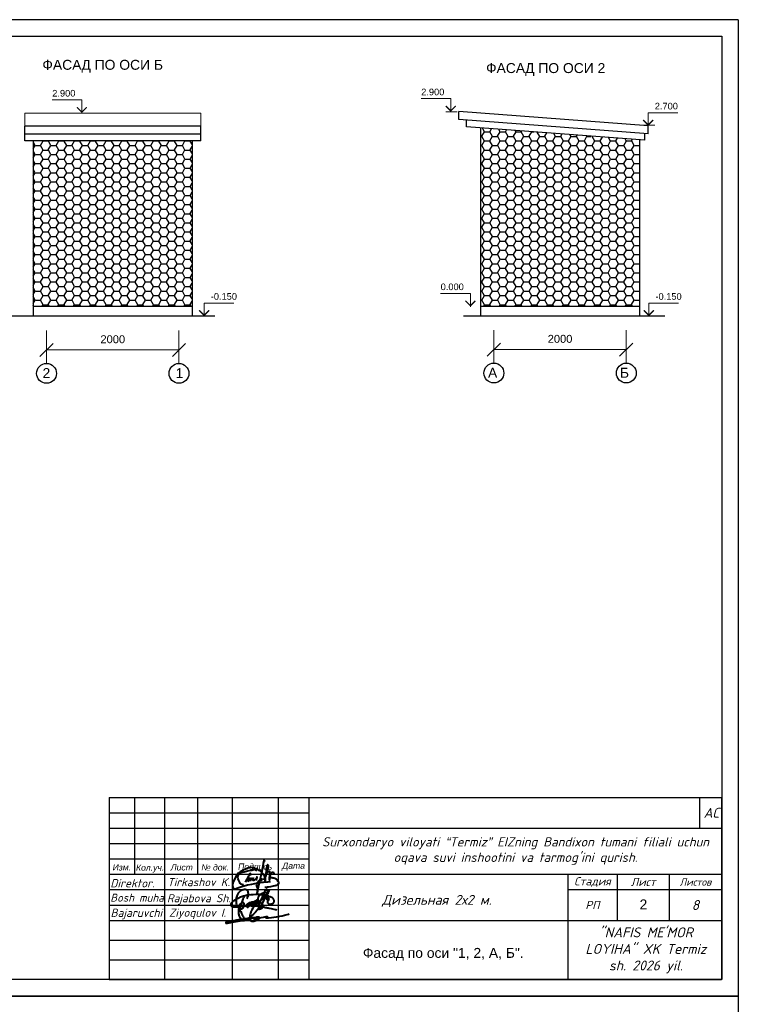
# Model space of a CAD drawing. Header units: millimetres. Extents: x 595270325 to 595481810, y -115960014 to -115841171.
# Tile 15 of 18: x 595280474 to 595291328, y -115871206 to -115856331. Entities that reach past the tile are written whole.
import ezdxf
from ezdxf.enums import TextEntityAlignment as Align

# ---------------------------------------------------------------- set-up
doc = ezdxf.new("R2010")
doc.units = ezdxf.units.MM
for name, color, linetype in [('стена', 7, 'Continuous'), ('стены', 1, 'Continuous'), ('ТЕКСТ', 7, 'Continuous')]:
    doc.layers.add(name, color=color, linetype=linetype)
doc.styles.add('Arial 3.', font='arial.ttf')
doc.styles.add('ISOCPEUR', font='isocpeui.ttf', dxfattribs={"height": 200})
doc.styles.get("Standard").update_dxf_attribs({"font": 'arial.ttf'})
doc.styles.add('Standard 1', font='isocpeur.ttf', dxfattribs={"height": 300})
doc.styles.add('V@ler@Live', font='isocpeui.ttf')
doc.dimstyles.new('Xikmatillo', dxfattribs={"dimtxt": 200, "dimasz": 200, "dimexe": 200, "dimexo": 0, "dimgap": 100, "dimtad": 1, "dimtxsty": 'Standard', "dimblk": 'OBLIQUE', "dimcen": 0, "dimclrd": 7, "dimclre": 7, "dimclrt": 7, "dimadec": 0, "dimazin": 0, "dimtfac": 1, "dimtmove": 1, "dimatfit": 3, "dimldrblk": 'OBLIQUE', "dimfxl": 200, "dimlwd": 13, "dimlwe": 13, "dimarcsym": 0})

# ---------------------------------------------------------------- blocks, each defined once
blk = doc.blocks.new('_Oblique')
at = {"color": 0, "linetype": 'ByBlock', "lineweight": -2}
blk.add_line((-0.5, -0.5), (0.5, 0.5), dxfattribs=at)
blk = doc.blocks.new('*D137')
at = {"color": 7, "lineweight": 13, "transparency": 16777216}
for p, q in [((595280880, -115861320), (595280880, -115861120)), ((595282880, -115861320), (595282880, -115861120)), ((595280880, -115861320), (595282880, -115861320))]:
    blk.add_line(p, q, dxfattribs=at)
at = {"layer": 'Defpoints', "color": 0, "transparency": 16777216}
for p in [(595280880, -115861320), (595282880, -115861320), (595282880, -115861320)]:
    blk.add_point(p, dxfattribs=at)
at = {"color": 7, "lineweight": 13, "transparency": 16777216, "xscale": 200, "yscale": 200, "zscale": 200, "rotation": 180}
blk.add_blockref('_Oblique', (595280880, -115861320), dxfattribs=at)
at = {"color": 7, "lineweight": 13, "transparency": 16777216, "xscale": 200, "yscale": 200, "zscale": 200}
blk.add_blockref('_Oblique', (595282880, -115861320), dxfattribs=at)
at = {"color": 7, "lineweight": 15, "transparency": 16777216, "insert": (595281880, -115861159), "char_height": 200, "attachment_point": 5, "style": 'Arial 3.'}
blk.add_mtext('{\\H0.6x;2000}', dxfattribs=at)
blk = doc.blocks.new('*D138')
at = {"color": 7, "lineweight": 13, "transparency": 16777216}
for p, q in [((595287636, -115861315), (595287636, -115861115)), ((595289636, -115861315), (595289636, -115861115)), ((595287636, -115861315), (595289636, -115861315))]:
    blk.add_line(p, q, dxfattribs=at)
at = {"layer": 'Defpoints', "color": 0, "transparency": 16777216}
for p in [(595287636, -115861315), (595289636, -115861315), (595289636, -115861315)]:
    blk.add_point(p, dxfattribs=at)
at = {"color": 7, "lineweight": 13, "transparency": 16777216, "xscale": 200, "yscale": 200, "zscale": 200, "rotation": 180}
blk.add_blockref('_Oblique', (595287636, -115861315), dxfattribs=at)
at = {"color": 7, "lineweight": 13, "transparency": 16777216, "xscale": 200, "yscale": 200, "zscale": 200}
blk.add_blockref('_Oblique', (595289636, -115861315), dxfattribs=at)
at = {"color": 7, "lineweight": 15, "transparency": 16777216, "insert": (595288636, -115861153), "char_height": 200, "attachment_point": 5, "style": 'Arial 3.'}
blk.add_mtext('{\\H0.6x;2000}', dxfattribs=at)
blk = doc.blocks.new('ghfgj jghjmhg jjbkm jkm')
at = {"color": 5, "linetype": 'ByBlock', "lineweight": 40}
for points in [[(-254.12, -8185.87), (-253.9, -8185.82), (-253.74, -8185.78), (-253.55, -8185.63), (-253.51, -8185.51), (-253.5, -8185.43), (-253.51, -8185.3), (-253.56, -8185.19), (-253.6, -8185.09), (-253.66, -8185.02), (-253.75, -8184.96), (-253.85, -8184.92), (-253.94, -8184.88), (-254.03, -8184.84), (-254.1, -8184.84), (-254.19, -8184.85), (-254.27, -8184.88), (-254.32, -8184.93), (-254.37, -8185.02), (-254.4, -8185.1), (-254.39, -8185.21), (-254.33, -8185.34), (-254.28, -8185.45), (-254.21, -8185.54), (-254.12, -8185.61), (-254.02, -8185.68), (-253.92, -8185.74), (-253.82, -8185.8), (-253.82, -8185.8), (-253.76, -8185.91), (-253.77, -8185.94), (-253.82, -8185.97), (-253.89, -8186.03), (-253.95, -8186.11), (-254.01, -8186.18), (-254.04, -8186.27), (-254.07, -8186.34), (-254.08, -8186.44), (-254.05, -8186.53), (-254.03, -8186.62), (-253.98, -8186.7), (-253.92, -8186.77), (-253.84, -8186.85), (-253.78, -8186.91), (-253.73, -8186.97), (-253.64, -8187.02), (-253.58, -8187.04), (-253.52, -8187.05), (-253.46, -8187.06), (-253.38, -8187.07), (-253.28, -8187.07), (-253.18, -8187.08), (-253.1, -8187.08), (-253.03, -8187.07), (-252.94, -8187.07), (-252.86, -8187.06), (-252.76, -8187.05), (-252.69, -8187.05), (-252.61, -8187.04), (-252.55, -8187.02), (-252.48, -8187), (-252.43, -8186.98), (-252.36, -8186.95), (-252.29, -8186.92), (-252.24, -8186.9), (-252.18, -8186.87), (-252.14, -8186.84), (-252.09, -8186.81), (-252.04, -8186.78), (-251.99, -8186.73), (-251.96, -8186.7), (-251.91, -8186.65), (-251.87, -8186.61), (-251.84, -8186.56), (-251.82, -8186.52), (-251.78, -8186.43), (-251.74, -8186.32), (-251.7, -8186.18), (-251.67, -8186.04), (-251.67, -8185.93), (-251.67, -8185.84), (-251.7, -8185.76), (-251.74, -8185.66), (-251.78, -8185.55), (-251.84, -8185.46), (-251.91, -8185.36), (-251.99, -8185.24), (-252.07, -8185.14), (-252.18, -8185.04), (-252.3, -8184.94), (-252.43, -8184.86), (-252.58, -8184.77), (-252.84, -8184.65), (-253.04, -8184.57), (-253.31, -8184.48), (-253.69, -8184.34), (-254.02, -8184.22), (-254.4, -8184.14), (-254.97, -8183.99), (-255.26, -8183.95), (-255.57, -8183.9), (-255.82, -8183.86), (-256.1, -8183.85), (-256.38, -8183.8), (-257.05, -8183.75), (-257.45, -8183.75), (-257.92, -8183.74), (-258.19, -8183.75), (-259.16, -8183.78), (-259.99, -8183.83), (-260.63, -8183.91), (-261.2, -8183.99), (-261.98, -8184.18), (-262.58, -8184.34), (-263.58, -8184.7), (-264.46, -8185.07), (-265.01, -8185.31), (-265.4, -8185.54), (-265.96, -8185.89), (-266.37, -8186.23), (-266.53, -8186.4), (-266.67, -8186.54), (-266.78, -8186.65), (-266.86, -8186.73), (-266.94, -8186.85), (-267, -8186.95), (-267.04, -8187.06), (-267.07, -8187.19), (-267.06, -8187.29), (-267.03, -8187.44), (-266.97, -8187.56), (-266.91, -8187.66), (-266.83, -8187.75), (-266.75, -8187.84), (-266.67, -8187.89), (-266.55, -8187.94), (-266.42, -8187.98), (-266.33, -8188.01), (-266.26, -8188.02), (-266.13, -8188.04), (-265.99, -8188.06), (-265.8, -8188.08), (-265.56, -8188.09), (-265.34, -8188.09), (-265.08, -8188.07), (-264.93, -8188.06), (-264.83, -8188.05), (-264.55, -8188.03), (-264.33, -8187.99), (-264.11, -8187.96), (-263.82, -8187.91), (-263.6, -8187.86), (-263.31, -8187.82), (-262.96, -8187.78), (-262.71, -8187.73), (-262.33, -8187.69), (-261.88, -8187.67), (-261.47, -8187.66), (-261.12, -8187.65), (-260.83, -8187.6), (-260.44, -8187.62), (-259.84, -8187.64), (-259.56, -8187.65), (-259.12, -8187.68), (-258.65, -8187.7), (-258.07, -8187.73), (-257.59, -8187.79), (-257.07, -8187.87), (-256.72, -8187.9), (-256.52, -8187.92), (-256.35, -8187.94), (-256.02, -8187.97), (-255.72, -8188.04), (-255.41, -8188.12), (-254.87, -8188.24), (-254.39, -8188.34), (-254.14, -8188.4), (-253.79, -8188.47), (-253.42, -8188.55), (-252.82, -8188.64), (-252.33, -8188.75), (-251.87, -8188.84), (-251.4, -8188.97), (-251.1, -8189.05), (-250.73, -8189.15)], [(-261.31, -8185.11), (-261.13, -8184.8), (-260.98, -8184.44), (-260.83, -8184.1), (-260.77, -8183.74), (-260.77, -8183.33), (-260.84, -8183.04), (-260.94, -8182.72), (-261.1, -8182.45), (-261.24, -8182.27), (-261.41, -8182.13), (-261.62, -8182.06), (-261.9, -8181.99), (-262.16, -8181.99), (-262.45, -8182.02), (-262.71, -8182.09), (-263.01, -8182.18), (-263.21, -8182.28), (-263.56, -8182.45), (-264.11, -8182.93), (-264.37, -8183.23), (-264.55, -8183.47), (-264.7, -8183.74), (-264.8, -8183.97), (-264.9, -8184.28), (-265, -8184.61), (-265.09, -8184.89), (-265.13, -8185.31), (-265.15, -8185.69), (-265.12, -8186.51), (-265.09, -8186.93), (-265.04, -8187.29), (-264.92, -8187.73), (-264.78, -8187.96), (-264.64, -8188.12), (-264.45, -8188.27), (-264.32, -8188.36), (-264.16, -8188.48), (-263.95, -8188.61), (-263.68, -8188.73), (-263.56, -8188.75), (-263.38, -8188.75), (-263.2, -8188.74), (-263.02, -8188.68), (-262.84, -8188.57), (-262.69, -8188.42), (-262.59, -8188.25), (-262.52, -8188.12), (-262.41, -8187.9), (-262.33, -8187.69), (-262.3, -8187.5), (-262.26, -8187.31), (-262.28, -8187.17), (-262.31, -8186.97), (-262.36, -8186.84), (-262.45, -8186.73), (-262.56, -8186.64), (-262.73, -8186.58), (-262.89, -8186.59), (-263.01, -8186.62), (-263.19, -8186.68), (-263.41, -8186.81), (-263.72, -8187.06), (-263.88, -8187.25), (-263.98, -8187.39), (-264.08, -8187.51), (-264.14, -8187.64), (-264.2, -8187.77), (-264.24, -8187.93), (-264.28, -8188.14), (-264.29, -8188.31), (-264.26, -8188.51), (-264.16, -8188.67), (-264.1, -8188.78), (-264.05, -8188.82), (-264.02, -8188.82), (-263.97, -8188.8), (-263.94, -8188.76), (-263.9, -8188.7), (-263.85, -8188.61), (-263.54, -8187.99), (-263.32, -8187.47), (-263.12, -8186.97), (-262.97, -8186.37), (-262.66, -8185.37), (-262.49, -8184.87), (-262.44, -8184.66), (-262.42, -8184.64), (-262.41, -8184.62), (-262.39, -8184.62), (-262.37, -8184.63), (-262.36, -8184.64), (-262.36, -8184.67), (-262.36, -8184.69), (-262.37, -8184.71), (-262.38, -8184.74)], [(-261.91, -8188.06), (-261.82, -8187.85), (-261.76, -8187.75), (-261.72, -8187.7), (-261.67, -8187.6), (-261.55, -8187.48), (-261.46, -8187.39), (-261.37, -8187.28), (-261.3, -8187.19), (-261.16, -8187.1), (-261.1, -8187.05), (-261, -8186.94), (-260.91, -8186.85), (-260.83, -8186.81), (-260.75, -8186.76), (-260.66, -8186.71), (-260.58, -8186.66), (-260.51, -8186.61), (-260.44, -8186.57), (-260.38, -8186.54), (-260.32, -8186.52), (-260.26, -8186.51), (-260.22, -8186.51), (-260.19, -8186.53), (-260.18, -8186.54), (-260.16, -8186.58), (-260.14, -8186.65), (-260.15, -8186.71), (-260.15, -8186.76), (-260.17, -8186.81), (-260.19, -8186.86), (-260.2, -8186.9), (-260.24, -8187.01), (-260.26, -8187.11), (-260.27, -8187.17), (-260.29, -8187.21), (-260.32, -8187.29), (-260.35, -8187.37), (-260.38, -8187.43), (-260.41, -8187.49), (-260.47, -8187.62), (-260.52, -8187.67), (-260.56, -8187.77), (-260.6, -8187.82), (-260.66, -8187.9), (-260.7, -8187.94), (-260.73, -8187.99), (-260.76, -8188.02), (-260.79, -8188.05), (-260.82, -8188.09), (-260.86, -8188.12), (-260.89, -8188.15), (-260.93, -8188.18), (-260.96, -8188.21), (-261, -8188.23), (-261.04, -8188.26), (-261.08, -8188.27), (-261.1, -8188.25), (-261.1, -8188.22), (-261.1, -8188.19), (-261.09, -8188.15), (-261.08, -8188.12), (-261.06, -8188.06), (-261.04, -8188.01), (-261.02, -8187.96), (-261, -8187.92), (-260.96, -8187.85), (-260.93, -8187.79), (-260.89, -8187.71), (-260.88, -8187.68), (-260.84, -8187.63), (-260.77, -8187.53), (-260.75, -8187.48), (-260.74, -8187.45), (-260.71, -8187.4), (-260.69, -8187.35), (-260.66, -8187.31), (-260.63, -8187.27), (-260.6, -8187.22), (-260.57, -8187.19), (-260.54, -8187.14), (-260.5, -8187.1), (-260.47, -8187.07), (-260.44, -8187.02), (-260.4, -8186.98), (-260.38, -8186.96), (-260.36, -8186.94), (-260.34, -8186.92), (-260.32, -8186.89), (-260.3, -8186.86), (-260.28, -8186.83), (-260.25, -8186.78), (-260.21, -8186.75), (-260.15, -8186.7), (-260.11, -8186.66), (-260.05, -8186.6), (-259.98, -8186.55), (-259.9, -8186.51), (-259.83, -8186.45), (-259.75, -8186.42), (-259.7, -8186.4), (-259.64, -8186.37), (-259.58, -8186.35), (-259.51, -8186.34), (-259.45, -8186.32), (-259.39, -8186.3), (-259.34, -8186.28), (-259.28, -8186.28), (-259.24, -8186.27), (-259.17, -8186.27), (-259.12, -8186.28), (-259.08, -8186.33), (-259.05, -8186.37), (-259.01, -8186.42), (-259, -8186.47), (-258.99, -8186.51), (-258.98, -8186.58), (-258.99, -8186.62), (-259, -8186.68), (-259, -8186.76), (-259.02, -8186.81), (-259.04, -8186.88), (-259.06, -8186.94), (-259.09, -8187.01), (-259.11, -8187.08), (-259.14, -8187.16), (-259.17, -8187.22), (-259.23, -8187.3), (-259.27, -8187.37), (-259.32, -8187.45), (-259.37, -8187.52), (-259.43, -8187.59), (-259.47, -8187.65), (-259.52, -8187.72), (-259.58, -8187.77), (-259.66, -8187.78), (-259.72, -8187.77), (-259.78, -8187.75), (-259.78, -8187.71), (-259.78, -8187.65), (-259.76, -8187.61), (-259.75, -8187.55), (-259.73, -8187.52), (-259.71, -8187.48), (-259.68, -8187.44), (-259.65, -8187.39), (-259.62, -8187.34), (-259.59, -8187.28), (-259.55, -8187.24), (-259.52, -8187.17), (-259.47, -8187.1), (-259.43, -8187.03), (-259.38, -8186.94), (-259.33, -8186.83), (-259.25, -8186.73), (-259.21, -8186.65), (-259.19, -8186.6), (-259.16, -8186.53), (-259.11, -8186.46), (-259.08, -8186.41), (-259.04, -8186.38), (-258.99, -8186.35), (-258.94, -8186.3), (-258.87, -8186.25), (-258.79, -8186.2), (-258.73, -8186.14), (-258.66, -8186.11), (-258.58, -8186.08), (-258.51, -8186.06), (-258.43, -8186.05), (-258.37, -8186.04), (-258.3, -8186.05), (-258.24, -8186.08), (-258.17, -8186.14), (-258.14, -8186.2), (-258.11, -8186.28), (-258.1, -8186.34), (-258.11, -8186.41), (-258.12, -8186.47), (-258.14, -8186.54), (-258.15, -8186.59), (-258.17, -8186.66), (-258.19, -8186.72), (-258.2, -8186.78), (-258.2, -8186.82), (-258.22, -8186.86), (-258.23, -8186.89), (-258.25, -8186.92), (-258.26, -8186.95), (-258.29, -8186.99), (-258.32, -8187.02), (-258.34, -8187.05), (-258.39, -8187.11), (-258.43, -8187.16), (-258.47, -8187.21), (-258.52, -8187.26), (-258.56, -8187.3), (-258.6, -8187.34), (-258.66, -8187.39), (-258.71, -8187.42), (-258.76, -8187.45), (-258.81, -8187.46), (-258.87, -8187.47), (-258.92, -8187.46), (-258.97, -8187.43), (-259, -8187.37), (-259, -8187.33), (-258.99, -8187.29), (-258.97, -8187.22), (-258.94, -8187.15), (-258.92, -8187.1), (-258.9, -8187.04), (-258.87, -8186.98), (-258.83, -8186.92), (-258.79, -8186.83), (-258.73, -8186.76), (-258.69, -8186.69), (-258.64, -8186.6), (-258.59, -8186.53), (-258.52, -8186.39), (-258.45, -8186.3), (-258.4, -8186.23), (-258.37, -8186.19), (-258.33, -8186.13), (-258.27, -8186.07), (-258.27, -8186.07), (-258.2, -8185.98), (-258.14, -8185.89), (-258.09, -8185.82), (-258.02, -8185.76), (-257.94, -8185.7), (-257.9, -8185.67), (-257.82, -8185.66), (-257.78, -8185.64), (-257.74, -8185.64), (-257.71, -8185.65), (-257.67, -8185.67), (-257.64, -8185.68), (-257.63, -8185.7), (-257.61, -8185.72), (-257.59, -8185.75), (-257.57, -8185.79), (-257.56, -8185.83), (-257.55, -8185.87), (-257.55, -8185.91), (-257.55, -8185.96), (-257.55, -8186.03), (-257.56, -8186.07), (-257.56, -8186.08), (-257.57, -8186.15), (-257.59, -8186.21), (-257.61, -8186.3), (-257.64, -8186.38), (-257.66, -8186.44), (-257.67, -8186.48), (-257.68, -8186.51), (-257.71, -8186.54), (-257.75, -8186.6), (-257.8, -8186.67), (-257.83, -8186.72), (-257.86, -8186.76), (-257.9, -8186.81), (-257.94, -8186.88), (-257.98, -8186.93), (-258, -8186.95), (-258.03, -8187), (-258.06, -8187.06), (-258.11, -8187.11), (-258.14, -8187.15), (-258.19, -8187.21), (-258.24, -8187.27), (-258.25, -8187.29), (-258.28, -8187.33), (-258.29, -8187.35), (-258.32, -8187.39), (-258.34, -8187.43), (-258.37, -8187.43), (-258.37, -8187.42), (-258.36, -8187.39), (-258.34, -8187.37), (-258.33, -8187.36), (-258.31, -8187.35), (-258.29, -8187.34), (-258.26, -8187.34), (-258.24, -8187.33), (-258.21, -8187.33), (-258.19, -8187.32), (-258.17, -8187.31), (-258.16, -8187.3), (-258.14, -8187.29), (-258.12, -8187.27), (-258.07, -8187.24), (-258.03, -8187.21), (-257.98, -8187.19), (-257.95, -8187.16), (-257.9, -8187.14), (-257.87, -8187.12), (-257.84, -8187.09), (-257.79, -8187.07), (-257.75, -8187.03), (-257.72, -8186.99), (-257.69, -8186.96), (-257.65, -8186.92), (-257.62, -8186.9), (-257.6, -8186.88), (-257.56, -8186.85), (-257.53, -8186.81), (-257.48, -8186.78), (-257.44, -8186.74), (-257.38, -8186.69), (-257.35, -8186.66), (-257.31, -8186.62), (-257.23, -8186.55), (-257.19, -8186.5), (-257.11, -8186.42), (-257.09, -8186.38), (-257.05, -8186.35), (-257.02, -8186.32), (-256.95, -8186.25), (-256.89, -8186.21), (-256.84, -8186.14), (-256.8, -8186.1), (-256.75, -8186.04), (-256.69, -8185.98), (-256.62, -8185.91), (-256.51, -8185.83), (-256.44, -8185.76), (-256.35, -8185.66), (-256.25, -8185.58), (-256.13, -8185.49), (-256.02, -8185.4), (-255.95, -8185.32), (-255.88, -8185.25), (-255.84, -8185.19), (-255.77, -8185.12), (-255.73, -8185.07), (-255.68, -8185.03), (-255.64, -8184.98), (-255.58, -8184.94), (-255.53, -8184.88), (-255.49, -8184.83), (-255.41, -8184.76), (-255.34, -8184.69), (-255.27, -8184.63), (-255.19, -8184.52), (-255.12, -8184.44), (-255.03, -8184.33), (-254.95, -8184.24), (-254.87, -8184.16), (-254.79, -8184.07), (-254.68, -8183.95), (-254.62, -8183.87), (-254.55, -8183.8), (-254.44, -8183.7), (-254.37, -8183.64), (-254.29, -8183.57), (-254.22, -8183.49), (-254.18, -8183.4), (-254.14, -8183.31), (-254.1, -8183.19), (-254.04, -8183.1), (-253.99, -8183), (-253.98, -8182.94), (-253.95, -8182.84), (-253.96, -8182.75), (-253.96, -8182.67), (-253.96, -8182.59), (-253.98, -8182.53), (-254, -8182.46), (-254, -8182.41), (-254.01, -8182.37), (-254.01, -8182.32), (-254.02, -8182.27), (-254.05, -8182.2), (-254.07, -8182.14), (-254.08, -8182.09), (-254.1, -8182.05), (-254.11, -8182.01), (-254.14, -8181.97), (-254.16, -8181.92), (-254.2, -8181.91), (-254.23, -8181.9), (-254.26, -8181.89), (-254.3, -8181.91), (-254.35, -8181.94), (-254.43, -8181.95), (-254.47, -8181.99), (-254.53, -8182.04), (-254.57, -8182.08), (-254.64, -8182.12), (-254.69, -8182.17), (-254.76, -8182.23), (-254.81, -8182.27), (-254.87, -8182.35), (-254.96, -8182.46), (-255, -8182.55), (-255.07, -8182.66), (-255.12, -8182.79), (-255.15, -8182.86), (-255.19, -8182.97), (-255.27, -8183.13), (-255.37, -8183.34), (-255.41, -8183.43), (-255.53, -8183.68), (-255.67, -8183.97), (-256, -8184.65), (-256.31, -8185.35), (-256.67, -8186.19), (-256.9, -8186.73), (-257.1, -8187.18), (-257.41, -8187.89), (-257.54, -8188.2)], [(-253.34, -8182.28), (-253.56, -8182.65), (-253.77, -8183), (-254.11, -8183.59), (-254.52, -8184.3), (-254.91, -8184.96), (-255.39, -8185.76), (-255.74, -8186.34), (-256.11, -8187.1), (-256.54, -8187.95), (-256.73, -8188.33), (-256.84, -8188.57), (-256.93, -8188.74), (-256.92, -8188.8), (-256.89, -8188.85), (-256.86, -8188.86), (-256.81, -8188.84), (-256.74, -8188.83), (-256.64, -8188.81), (-256.56, -8188.79), (-256.47, -8188.76), (-256.39, -8188.73), (-256.31, -8188.7), (-256.23, -8188.63), (-256.13, -8188.56), (-256, -8188.5), (-255.91, -8188.43), (-255.81, -8188.37), (-255.75, -8188.32), (-255.67, -8188.28), (-255.63, -8188.22), (-255.59, -8188.15), (-255.56, -8188.11), (-255.5, -8188.03), (-255.46, -8187.96), (-255.44, -8187.92), (-255.45, -8187.85), (-255.46, -8187.79), (-255.5, -8187.71), (-255.54, -8187.64), (-255.58, -8187.57), (-255.61, -8187.51), (-255.65, -8187.45), (-255.7, -8187.36), (-255.76, -8187.29), (-255.8, -8187.25), (-255.85, -8187.2), (-255.9, -8187.14), (-255.94, -8187.09), (-255.98, -8187.05), (-256.02, -8187), (-256.07, -8186.95), (-256.18, -8186.86), (-256.26, -8186.79), (-256.33, -8186.71), (-256.41, -8186.65), (-256.47, -8186.6), (-256.58, -8186.49), (-256.65, -8186.42), (-256.71, -8186.36), (-256.79, -8186.28), (-257.01, -8186.05), (-257.11, -8185.94), (-257.19, -8185.79), (-257.27, -8185.64), (-257.33, -8185.47), (-257.37, -8185.32), (-257.38, -8185.12), (-257.35, -8184.97), (-257.32, -8184.85), (-257.27, -8184.71), (-257.23, -8184.56), (-257.16, -8184.36), (-257.04, -8184.14), (-256.93, -8184), (-256.82, -8183.83), (-256.71, -8183.73), (-256.61, -8183.62), (-256.49, -8183.55), (-256.34, -8183.46), (-256.22, -8183.4), (-256.1, -8183.33), (-255.94, -8183.23), (-255.78, -8183.18), (-255.62, -8183.13), (-255.47, -8183.08), (-255.27, -8183.05), (-255.11, -8183.03), (-254.91, -8183), (-254.69, -8183), (-254.47, -8183.01), (-254.3, -8183.05), (-254.08, -8183.21), (-253.99, -8183.39)]]:
    blk.add_lwpolyline(points, dxfattribs=at)
blk = doc.blocks.new('dhfdgh xfghfgh ffnhjmgmgvbnfgg')
at = {"color": 5, "lineweight": 40, "ltscale": 0.5}
for p, q in [((1479186, -22087), (1479166, -22194)), ((1479191, -22031), (1479186, -22087)), ((1479206, -21938), (1479191, -22031)), ((1479223, -21865), (1479206, -21938)), ((1479232, -21840), (1479223, -21865)), ((1479249, -21856), (1479232, -21840)), ((1479259, -21871), (1479249, -21856)), ((1479272, -21891), (1479259, -21871)), ((1479087, -22472), (1479140, -22415)), ((1479134, -22332), (1479107, -22459)), ((1479156, -22246), (1479134, -22332)), ((1479140, -22415), (1479151, -22408)), ((1479155, -22412), (1479150, -22450)), ((1479151, -22408), (1479154, -22407)), ((1479154, -22407), (1479155, -22408)), ((1479155, -22408), (1479155, -22412)), ((1479166, -22194), (1479156, -22246)), ((1479000, -22618), (1479005, -22595)), ((1479005, -22637), (1479000, -22618)), ((1479005, -22595), (1479014, -22576)), ((1479011, -22653), (1479005, -22637)), ((1479022, -22680), (1479011, -22653)), ((1479014, -22576), (1479036, -22544)), ((1479031, -22709), (1479022, -22680)), ((1479036, -22732), (1479031, -22709)), ((1479052, -22687), (1479032, -22801)), ((1479036, -22544), (1479050, -22522)), ((1479037, -22753), (1479036, -22732)), ((1479050, -22522), (1479087, -22472)), ((1479072, -22596), (1479052, -22687)), ((1479107, -22459), (1479072, -22596)), ((1479150, -22450), (1479148, -22470)), ((1479148, -22470), (1479149, -22483)), ((1479149, -22483), (1479151, -22492)), ((1479151, -22492), (1479158, -22500)), ((1479019, -22877), (1479038, -22760)), ((1479020, -22878), (1479019, -22877)), ((1479022, -22878), (1479020, -22878)), ((1479023, -22878), (1479022, -22878)), ((1479032, -22801), (1479023, -22878)), ((1479038, -22760), (1479037, -22753))]:
    blk.add_line(p, q, dxfattribs=at)
for points in [[(1479224, -22461), (1479241, -22423), (1479263, -22388), (1479286, -22338), (1479310, -22292), (1479322, -22264), (1479330, -22239), (1479338, -22215), (1479346, -22183), (1479354, -22152), (1479360, -22124), (1479365, -22096), (1479367, -22070), (1479369, -22045), (1479368, -22026), (1479364, -22015), (1479359, -22001), (1479353, -21992), (1479349, -21988), (1479343, -21990), (1479338, -21999), (1479325, -22026), (1479317, -22050), (1479303, -22121), (1479295, -22194), (1479288, -22255), (1479285, -22289), (1479287, -22329), (1479273, -22379), (1479269, -22399), (1479267, -22423), (1479266, -22510), (1479267, -22423), (1479264, -22393), (1479257, -22371), (1479245, -22338), (1479230, -22312), (1479213, -22288), (1479197, -22267), (1479163, -22229), (1479123, -22191), (1479078, -22165), (1479048, -22150), (1479017, -22138), (1478960, -22115), (1478920, -22095), (1478874, -22081), (1478828, -22076), (1478795, -22076), (1478757, -22086), (1478724, -22099), (1478682, -22118), (1478638, -22137), (1478583, -22162), (1478528, -22189), (1478491, -22208), (1478456, -22235), (1478431, -22255), (1478400, -22283), (1478364, -22333), (1478328, -22399), (1478297, -22467), (1478272, -22526), (1478245, -22599), (1478244, -22642), (1478258, -22687), (1478271, -22724), (1478283, -22739), (1478299, -22746), (1478333, -22741), (1478419, -22713), (1478544, -22668), (1478713, -22620), (1478849, -22592), (1478951, -22572), (1479044, -22558), (1479219, -22534), (1479347, -22518), (1479408, -22511), (1479401, -22525), (1479395, -22539)], [(1478590, -22609), (1478563, -22611), (1478536, -22606), (1478508, -22594), (1478492, -22572), (1478477, -22543), (1478457, -22505), (1478436, -22461), (1478424, -22427), (1478418, -22390), (1478420, -22362), (1478428, -22331), (1478450, -22291), (1478476, -22262), (1478517, -22234), (1478557, -22216), (1478609, -22205), (1478683, -22191), (1478773, -22173), (1478857, -22158), (1478923, -22138), (1478971, -22125), (1478994, -22118), (1479019, -22100), (1478992, -22128), (1478984, -22142), (1478977, -22157), (1478975, -22170), (1478974, -22182), (1478970, -22188)], [(1478815, -22321), (1478813, -22292), (1478811, -22258), (1478794, -22275), (1478764, -22325), (1478645, -22532)], [(1478786, -22391), (1478727, -22519)], [(1478846, -22385), (1478807, -22466), (1478802, -22481), (1478800, -22494), (1478800, -22502)], [(1478907, -22386), (1478897, -22404), (1478885, -22424), (1478879, -22440), (1478875, -22452), (1478877, -22464), (1478883, -22471), (1478896, -22473), (1478913, -22473), (1478938, -22461), (1478961, -22447), (1478982, -22427), (1479002, -22408), (1479014, -22394), (1479018, -22382), (1479015, -22375), (1479011, -22368), (1479007, -22368), (1479005, -22370), (1479005, -22373), (1479000, -22386), (1478997, -22398), (1478993, -22411), (1478991, -22421), (1478990, -22431), (1478991, -22441), (1478994, -22446), (1478997, -22450), (1479003, -22454), (1479010, -22458), (1479016, -22458), (1479021, -22458)], [(1479406, -22374), (1479409, -22371), (1479414, -22366), (1479421, -22364), (1479428, -22365), (1479436, -22369), (1479442, -22378), (1479450, -22386), (1479461, -22390), (1479473, -22392), (1479487, -22392), (1479513, -22394), (1479539, -22395), (1479569, -22403), (1479595, -22415), (1479614, -22428), (1479628, -22445), (1479646, -22471), (1479661, -22498), (1479681, -22526), (1479687, -22537), (1479687, -22560), (1479684, -22579), (1479675, -22591), (1479656, -22609), (1479642, -22621), (1479610, -22634), (1479580, -22644), (1479519, -22659), (1479477, -22667), (1479435, -22675), (1479378, -22687), (1479338, -22693), (1479306, -22697), (1479276, -22700), (1479260, -22700)], [(1479375, -22225), (1479399, -22187), (1479408, -22471), (1479406, -22364), (1479416, -22351), (1479426, -22333), (1479442, -22289), (1479460, -22262), (1479482, -22228), (1479492, -22220), (1479503, -22219), (1479516, -22225), (1479531, -22244), (1479541, -22265), (1479548, -22281), (1479549, -22285), (1479547, -22292), (1479546, -22295)]]:
    blk.add_lwpolyline(points, dxfattribs=at)
blk = doc.blocks.new('65616152')
at = {"color": 5, "lineweight": 40, "true_color": 0x0000f5}
for points in [[(1279415, 265228), (1279057, 264705), (1278598, 264034), (1278382, 263509), (1278134, 263078), (1277994, 262545), (1277851, 262004), (1277776, 261556), (1277737, 261115), (1277701, 260716), (1277722, 260496), (1277730, 260167), (1277796, 259731), (1278018, 259441), (1278309, 259225), (1278601, 259127), (1278991, 259098), (1279387, 259094), (1279889, 259189), (1280352, 259407), (1281030, 259696), (1281576, 259928), (1281931, 260200), (1282034, 260401), (1281915, 260623), (1281551, 260802), (1281087, 260808), (1280787, 260808), (1280423, 260740), (1278109, 260488), (1276657, 260251), (1273700, 259801), (1271955, 259526), (1270532, 259301), (1269315, 259055), (1268808, 258966), (1268177, 258779), (1267649, 258632), (1267284, 258500), (1267248, 258412), (1267248, 258332), (1267308, 258272), (1267394, 258235), (1267537, 258235), (1267798, 258265), (1268152, 258306), (1268635, 258416), (1270126, 258669), (1271729, 258942), (1273456, 259235), (1275247, 259448), (1276608, 259807), (1278166, 260278), (1279164, 260481), (1280050, 260662), (1280154, 260639), (1280222, 260575), (1280266, 260538), (1280286, 260413), (1280230, 260351), (1280112, 260149), (1279962, 259982), (1279798, 259901), (1279639, 259901), (1279532, 259986), (1279532, 260140), (1279619, 260220), (1279823, 260292), (1280029, 260305), (1280257, 260260), (1280465, 260227), (1280574, 260185), (1280628, 260118), (1280634, 260043), (1280629, 259995), (1280611, 259940), (1280586, 259895), (1280481, 259863), (1280375, 259863), (1280289, 259889), (1280212, 259951), (1280204, 260034), (1280218, 260112), (1280244, 260181), (1280300, 260215), (1280515, 260227), (1280771, 260244), (1280828, 260248), (1280864, 260248), (1280895, 260239), (1280924, 260227), (1280964, 260203), (1280979, 260186), (1280980, 260156), (1280974, 260129), (1280946, 260081), (1280921, 260037), (1280844, 259996), (1280779, 259986), (1280731, 260016), (1280717, 260057), (1280717, 260098), (1280753, 260174), (1280828, 260200), (1280911, 260207), (1281178, 260270), (1281517, 260320), (1281866, 260434), (1282075, 260502), (1282650, 260656), (1283660, 260868), (1284229, 260987), (1284438, 261031), (1284872, 261121), (1285210, 261192), (1285303, 261186), (1285343, 261126), (1285343, 261065), (1285294, 261016), (1285139, 260982), (1285029, 260923), (1284933, 260873), (1284796, 260768), (1284756, 260700), (1284730, 260601), (1284760, 260561), (1284805, 260502), (1284929, 260533), (1285893, 260609), (1287154, 260721), (1288182, 260812), (1289325, 261007), (1290754, 261222), (1291857, 261388), (1292886, 261648), (1294011, 261945), (1294504, 262120), (1294798, 262268)], [(1281686, 264696), (1280112, 262946), (1279339, 262085), (1278484, 261359), (1277785, 260766), (1276609, 260060), (1275744, 259541), (1275063, 259376), (1274447, 259568), (1273996, 259965), (1273640, 260471), (1273243, 261332), (1272956, 262330), (1272845, 263146), (1272845, 263773), (1272899, 264287), (1273004, 264324), (1273111, 264236), (1273275, 264022), (1273734, 263260), (1274076, 262456), (1274414, 261823), (1274730, 261257), (1275006, 260715), (1275242, 260425)], [(1281686, 264696), (1281695, 264710), (1281696, 264715), (1281696, 264720), (1281694, 264726), (1281689, 264735), (1281682, 264745), (1281671, 264754), (1281659, 264758), (1281649, 264764), (1281632, 264769), (1281615, 264770), (1281595, 264770), (1281576, 264768), (1281566, 264766), (1281556, 264763), (1281543, 264757), (1281533, 264746), (1281505, 264697), (1281469, 264630), (1281184, 263973)]]:
    blk.add_lwpolyline(points, dxfattribs=at)
blk = doc.blocks.new('JDFHJIHGF')
at = {"ltscale": 100}
for p, q in [((-3011227, 1292805), (-2992727, 1292805)), ((-3011227, 1292805), (-3011227, 1287305)), ((-3010448, 1290480), (-3010448, 1292805)), ((-3009556, 1292805), (-3009556, 1287305)), ((-3008550, 1290480), (-3008550, 1292805)), ((-3007513, 1292805), (-3007513, 1287305)), ((-3006119, 1292805), (-3006119, 1287305)), ((-3005191, 1292805), (-3005191, 1287305)), ((-2993392, 1292805), (-2993392, 1291876)), ((-2992727, 1292805), (-2992727, 1287305)), ((-3011227, 1292340), (-3005191, 1292340)), ((-3011227, 1291876), (-2992727, 1291876)), ((-3011227, 1291412), (-3005191, 1291412)), ((-3011227, 1290947), (-3005191, 1290947)), ((-3011227, 1290483), (-2992727, 1290483)), ((-2997371, 1290483), (-2997371, 1287305)), ((-2995885, 1290483), (-2995885, 1289090)), ((-2994306, 1290483), (-2994306, 1289090)), ((-3011227, 1290019), (-3005191, 1290019)), ((-2997371, 1290019), (-2992727, 1290019)), ((-3011227, 1289554), (-3005191, 1289554)), ((-3011227, 1289090), (-2992727, 1289090)), ((-3011227, 1288495), (-3005191, 1288495)), ((-3011227, 1287900), (-3005191, 1287900)), ((-3011227, 1287305), (-2992727, 1287305))]:
    blk.add_line(p, q, dxfattribs=at)
at = {"lineweight": 40, "xscale": 0.9677430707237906, "yscale": 0.9677430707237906, "zscale": 0.9677430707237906}
blk.add_blockref('dhfdgh xfghfgh ffnhjmgmgvbnfgg', (-4438066, 1312051), dxfattribs=at)
at = {"color": 0, "xscale": 85.50048011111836, "yscale": 85.50048011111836, "zscale": 85.50048011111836}
blk.add_blockref('ghfgj jghjmhg jjbkm jkm', (-2984721, 1989583), dxfattribs=at)
at = {"color": 0, "ltscale": 100, "xscale": 0.06931321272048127, "yscale": 0.06931321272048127, "zscale": 0.06931321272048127}
blk.add_blockref('65616152', (-3095539, 1271108), dxfattribs=at)
at = {"ltscale": 100}
for s, insert, char_height, width, attachment_point, style in [('{\\fISOCPEUR|b0|i1|c204|p34;АС}', (-2993270, 1292491), 300, 341.31, 1, 'Standard 1'), ('{\\fISOCPEUR|b0|i1|c204|p34;Surxondaryo viloyati “Termiz” EIZning Bandixon tumani filiali uchun oqava suvi inshootini va tarmog’ini qurish.}', (-2998951, 1291187), 280, 12389.11, 5, 'Standard 1'), ('Direktor.', (-3011192, 1290213), 250, 1800, 4, 'V@ler@Live'), ('{\\fISOCPEUR|b0|i1|c204|p34;Стадия}', (-2996628, 1290251), 250, 1467.39, 5, 'Standard 1'), ('{\\fISOCPEUR|b0|i1|c204|p34;Лист}', (-2995095, 1290251), 250, 1560.27, 5, 'Standard 1'), ('{\\fISOCPEUR|b0|i1|c204|p34;Листов}', (-2993516, 1290251), 220, 1779.41, 5, 'Standard 1'), ('Bosh muha', (-3011192, 1289776), 240, 1800, 4, 'V@ler@Live'), ('{\\fISOCPEUR|b0|i1|c204|p34;РП}', (-2996628, 1289554), 250, 1467.39, 5, 'Standard 1'), ('{\\fISOCPEUR|b0|i1|c204|p34;8}', (-2993516, 1289554), 300, 393, 5, 'Standard 1'), ('Bajaruvchi', (-3011185, 1289282), 250, 1800, 4, 'V@ler@Live'), ('"NAFIS ME\'MOR LOYIHA" XK Termiz sh. 2026 yil.', (-2995012, 1288183), 300, 3658.6, 5, 'V@ler@Live')]:
    blk.add_mtext(s, dxfattribs=dict(at, insert=insert, char_height=char_height, width=width, attachment_point=attachment_point, style=style))
at = {"ltscale": 100, "attachment_point": 5}
for s, insert, char_height, width in [('{\\fArial|b0|i1|c204|p34;Подпись}', (-3006816, 1290715), 185.99, 1452.29), ('{\\fArial|b0|i1|c204|p34;\\H0.80104x;Дат\\H1x;а}', (-3005655, 1290715), 232.18, 910.15)]:
    blk.add_mtext(s, dxfattribs=dict(at, insert=insert, char_height=char_height, width=width))
at = {"lineweight": 30, "char_height": 245, "width": 2482.93, "attachment_point": 5, "style": 'ISOCPEUR'}
for s, insert in [('Tirkashov K.', (-3008524, 1290246)), ('Rajabova Sh.', (-3008518, 1289723)), ('Ziyoqulov I.', (-3008559, 1289287))]:
    blk.add_mtext(s, dxfattribs=dict(at, insert=insert))
at = {"insert": (-3002982, 1289861), "char_height": 300, "width": 3772.74, "attachment_point": 1, "style": 'Standard 1'}
blk.add_mtext('{\\fISOCPEUR|b0|i1|c204|p34;Дизельная 2х2 м.}    ', dxfattribs=at)
at = {"layer": 'ТЕКСТ', "char_height": 185.99, "attachment_point": 5}
for s, insert, width in [('{\\fArial|b0|i1|c204|p34;Изм.}', (-3010843, 1290690), 826.65), ('{\\fArial|b0|i1|c204|p34;Кол.уч.}', (-3009989, 1290657), 966.14), ('{\\fArial|b0|i1|c204|p34;Лист}', (-3009032, 1290690), 826.65), ('{\\fArial|b0|i1|c204|p34;№ док.}', (-3008024, 1290690), 826.65)]:
    blk.add_mtext(s, dxfattribs=dict(at, insert=insert, width=width))

msp = doc.modelspace()

# ---------------------------------------------------------------- hatches: boundary and pattern name
h = msp.add_hatch()
h.set_pattern_fill('HONEY', color=256, scale=25)
h.paths.add_polyline_path([(595289836.432, -115858145.936), (595287436.526, -115857965.066), (595287436.526, -115860661.638), (595289836.432, -115860661.638)])
h = msp.add_hatch()
h.set_pattern_fill('HONEY', color=256, scale=25)
h.paths.add_polyline_path([(595283079.684, -115858161.638), (595280679.684, -115858161.638), (595280679.684, -115860661.638), (595283079.684, -115860661.638)])

# ---------------------------------------------------------------- linework, layer by layer
at = {"ltscale": 100}
msp.add_line((595291328.213, -115856330.572), (595270328.213, -115856330.572), dxfattribs=at)
at = {"lineweight": 15}
for p, q in [((595283209.684, -115857741.638), (595280549.684, -115857741.638)), ((595280549.684, -115857941.638), (595280549.684, -115857741.638)), ((595281336.907, -115857741.638), (595281511.507, -115857741.638)), ((595283209.684, -115857941.638), (595283209.684, -115857741.638)), ((595286909.564, -115857722.14), (595287084.165, -115857722.14)), ((595289890.337, -115857922.247), (595290064.938, -115857922.247))]:
    msp.add_line(p, q, dxfattribs=at)
at = {"lineweight": 30}
for p, q in [((595287106.432, -115857840.157), (595287106.432, -115857718.688)), ((595289966.432, -115857936.387), (595287106.432, -115857718.688)), ((595280549.684, -115858161.638), (595280549.684, -115857941.638)), ((595283209.684, -115857941.638), (595280549.684, -115857941.638)), ((595283209.684, -115858161.638), (595283209.684, -115857941.638)), ((595289966.432, -115858056.442), (595287106.432, -115857840.157)), ((595287220.719, -115857948.802), (595287220.719, -115857848.8)), ((595289916.626, -115858151.98), (595287220.719, -115857948.802)), ((595289916.626, -115857931.98), (595289916.626, -115857931.978)), ((595289966.432, -115858056.442), (595289966.432, -115857936.387)), ((595283209.684, -115858061.638), (595280549.684, -115858061.638)), ((595289916.626, -115858151.98), (595289916.626, -115858052.034)), ((595280679.684, -115858161.638), (595280549.684, -115858161.638)), ((595283209.684, -115858161.638), (595280675.277, -115858161.638)), ((595283079.684, -115860661.638), (595280679.684, -115860661.638)), ((595289836.432, -115860661.638), (595287436.526, -115860661.638)), ((595280881.291, -115860811.638), (595280238.262, -115860811.638)), ((595283423.687, -115860811.638), (595280675.277, -115860811.638)), ((595290216.904, -115860811.638), (595287178.131, -115860811.638))]:
    msp.add_line(p, q, dxfattribs=at)
at = {"color": 0, "lineweight": 30}
for p, q in [((595287436.526, -115857967.9), (595287436.526, -115860812.545)), ((595280679.684, -115858161.638), (595280679.684, -115860811.638)), ((595283079.684, -115858161.638), (595283079.684, -115860811.638)), ((595289836.432, -115858144.883), (595289836.432, -115860811.638))]:
    msp.add_line(p, q, dxfattribs=at)
at = {"color": 0, "lineweight": 15}
for p, q in [((595280879.684, -115861024.012), (595280879.684, -115861524.012)), ((595282879.684, -115861024.012), (595282879.684, -115861524.012)), ((595287636.432, -115861018.761), (595287636.432, -115861518.761)), ((595289636.432, -115861018.761), (595289636.432, -115861518.761))]:
    msp.add_line(p, q, dxfattribs=at)
at = {"lineweight": 25}
msp.add_line((595270325.231, -115871080.572), (595291328.213, -115871080.572), dxfattribs=at)
at = {"lineweight": 15}
for points in [[(595281413.001, -115857741.638), (595281413.001, -115857541.638), (595280963.41, -115857541.638)], [(595286985.659, -115857722.14), (595286985.659, -115857522.14), (595286536.068, -115857522.14)], [(595289966.432, -115857936.387), (595289966.432, -115857736.387), (595290416.022, -115857736.387)], [(595287281.184, -115860666.218), (595287281.184, -115860466.218), (595286831.593, -115860466.218)], [(595283260.027, -115860811.638), (595283260.027, -115860611.638), (595283709.618, -115860611.638)], [(595289976.678, -115860811.638), (595289976.678, -115860611.638), (595290426.269, -115860611.638)]]:
    msp.add_lwpolyline(points, dxfattribs=at)
at = {"lineweight": 15, "const_width": 20}
for points in [[(595281488.001, -115857652.498), (595281413.001, -115857727.498), (595281338.001, -115857652.498)], [(595287060.659, -115857633), (595286985.659, -115857708), (595286910.659, -115857633)], [(595289891.432, -115857847.247), (595289966.432, -115857922.247), (595290041.432, -115857847.247)], [(595287356.184, -115860577.078), (595287281.184, -115860652.078), (595287206.184, -115860577.078)], [(595283185.027, -115860722.498), (595283260.027, -115860797.498), (595283335.027, -115860722.498)], [(595289901.678, -115860722.498), (595289976.678, -115860797.498), (595290051.678, -115860722.498)]]:
    msp.add_lwpolyline(points, dxfattribs=at)
at = {"color": 0, "lineweight": 25}
for centre in [(595287636.432, -115861668.761), (595289636.432, -115861668.761), (595280879.684, -115861674.012), (595282879.684, -115861674.012)]:
    msp.add_circle(centre, 150, dxfattribs=at)
at = {"layer": 'стена', "color": 0, "lineweight": 25, "ltscale": 10}
for p, q in [((595291328.213, -115856330.572), (595291328.213, -115871080.572)), ((595291328.213, -115871080.572), (595291328.213, -115885830.572))]:
    msp.add_line(p, q, dxfattribs=at)
at = {"layer": 'стена', "color": 7, "lineweight": 30, "ltscale": 10}
for p, q in [((595271328.213, -115856580.572), (595291078.213, -115856580.572)), ((595291078.213, -115870830.572), (595271328.213, -115870830.572))]:
    msp.add_line(p, q, dxfattribs=at)
at = {"layer": 'стена', "color": 0, "lineweight": 30, "ltscale": 10}
msp.add_line((595291078.213, -115856580.572), (595291078.213, -115870830.572), dxfattribs=at)
at = {"layer": 'стена', "color": 7, "lineweight": 25, "ltscale": 10}
for p, q in [((595291325.231, -115871080.572), (595270325.231, -115871080.572)), ((595270328.213, -115871080.572), (595291328.213, -115871080.572)), ((595270328.213, -115871080.572), (595291328.213, -115871080.572)), ((595290698.423, -115871080.572), (595270328.213, -115871080.572)), ((595270328.213, -115871080.572), (595291328.213, -115871080.572))]:
    msp.add_line(p, q, dxfattribs=at)

# ---------------------------------------------------------------- block references
at = {"xscale": 0.5, "yscale": 0.5, "zscale": 0.5}
msp.add_blockref('JDFHJIHGF', (596787438.731, -116514482.882), dxfattribs=at)

# ---------------------------------------------------------------- texts
at = {"lineweight": 15, "style": 'Arial 3.'}
for s, p in [('2.900', (595280966.002, -115857491.638)), ('2.900', (595286538.66, -115857472.14)), ('0.000', (595286832.48, -115860416.218))]:
    msp.add_text(s, height=100, dxfattribs=at).set_placement(p)
for s, p in [('2.700', (595290416.022, -115857686.387)), ('-0.150', (595283756.139, -115860561.638)), ('-0.150', (595290472.79, -115860561.638))]:
    msp.add_text(s, height=100, dxfattribs=at).set_placement(p, align=Align.RIGHT)
at = {"color": 0, "lineweight": 25, "style": 'Arial 3.'}
for s, p in [('2', (595280819.362, -115861744.83)), ('1', (595282830.105, -115861744.83)), ('А', (595287547.972, -115861739.579)), ('Б', (595289540.503, -115861739.579))]:
    msp.add_text(s, height=150, dxfattribs=at).set_placement(p)
at = {"insert": (595289836.739, -115869621.9), "char_height": 150, "attachment_point": 1, "style": 'Arial 3.'}
msp.add_mtext('2', dxfattribs=at)
at = {"layer": 'стены', "color": 0, "lineweight": 25, "char_height": 150, "width": 7285.72715, "attachment_point": 3, "style": 'Arial 3.'}
for s, insert in [('{\\fArial|b0|i0|c204|p34;ФАСАД ПО ОСИ Б}', (595282639.017, -115856937.248)), ('{\\fArial|b0|i0|c204|p34;ФАСАД ПО ОСИ 2}', (595289319.565, -115856986.669))]:
    msp.add_mtext(s, dxfattribs=dict(at, insert=insert))
at = {"layer": 'стены', "color": 7, "lineweight": 25, "insert": (595285657.759, -115870353.671), "char_height": 150, "width": 3642.86357, "attachment_point": 1, "style": 'Arial 3.'}
msp.add_mtext('{\\C0;Фасад по оси "1, 2, А, Б".}', dxfattribs=at)

# ---------------------------------------------------------------- dimensions: what is measured, and where the dimension line sits
at = {"color": 0, "lineweight": 15}
for base, p1, p2, picture, middle in [((595282879.684, -115861319.939), (595280879.684, -115861319.939), (595282879.684, -115861319.939), '*D137', (595281879.684, -115861158.67)), ((595289636.432, -115861314.687), (595287636.432, -115861314.687), (595289636.432, -115861314.687), '*D138', (595288636.432, -115861153.419))]:
    dim = msp.add_linear_dim(base=base, p1=p1, p2=p2, angle=180, text='{\\H0.6x;<>}', dimstyle='Xikmatillo', override={"dimtxsty": 'Arial 3.'}, dxfattribs=at)
    dim.commit()
    dim.dimension.update_dxf_attribs({"geometry": picture, "text_midpoint": middle})

doc.saveas('drawing.dxf')
